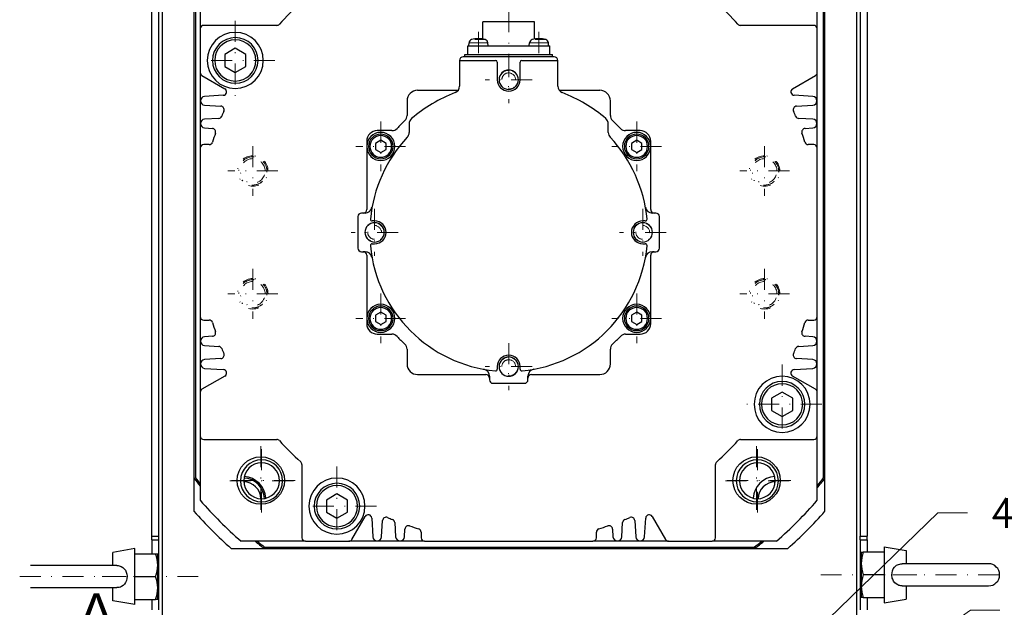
# Model space of a CAD drawing. Header units: inches. Extents: x 0 to 2382, y 0 to 1682.
# Tile 12 of 18: x 1955 to 2236, y 835 to 1002. Entities that reach past the tile are written whole.
import ezdxf

# ---------------------------------------------------------------- set-up
doc = ezdxf.new("R2010")
doc.units = ezdxf.units.IN
for name, pattern in [('CHAIN', [0.3543, 0.2362, -0.0295, 0.0591, -0.0295]), ('DASHEDBIDOT', [12.4, 3, -3, 0.2, -3, 0.2, -3]), ('DASHEDDOT2X', [12.2, 6, -3, 0.2, -3])]:
    doc.linetypes.add(name, pattern=pattern)
for name, color, linetype, lineweight in [('ATA-DIM', 8, 'Continuous', 25), ('ATA-SECTION', 3, 'CHAIN', 35), ('Layer0000', 7, 'Continuous', 25)]:
    doc.layers.add(name, color=color, linetype=linetype, lineweight=lineweight)
doc.styles.get("Standard").update_dxf_attribs({"font": 'simplex.shx'})
doc.styles.add('레이블 문자 (ISO)', font='arial.ttf')
doc.dimstyles.new('ata_A1', dxfattribs={"dimtxt": 4.2, "dimasz": 4.2, "dimexe": 2, "dimexo": 2, "dimgap": 2, "dimtad": 0, "dimtih": 1, "dimtoh": 1, "dimdec": 6, "dimdsep": 46, "dimtxsty": 'Standard', "dimcen": 0, "dimclrd": 252, "dimclre": 252, "dimclrt": 4, "dimadec": 6, "dimazin": 2, "dimtfac": 1, "dimtdec": 6, "dimtofl": 0, "dimtmove": 0, "dimatfit": 3, "dimfxl": 0, "dimtolj": 1, "dimtzin": 0, "dimlwd": 0, "dimlwe": 0, "dimarcsym": 0})

# ---------------------------------------------------------------- blocks, each defined once
blk = doc.blocks.new('*D10151')
at = {"layer": 'ATA-DIM', "color": 252, "lineweight": 0}
for p, q in [((2216.61, 861.88), (2165.56, 812.55)), ((2225.03, 861.88), (2216.61, 861.88))]:
    blk.add_line(p, q, dxfattribs=at)
at = {"layer": 'ATA-DIM', "color": 252}
blk.add_solid([(2164.59, 813.56), (2166.54, 811.55), (2159.52, 806.72)], dxfattribs=at)
at = {"layer": 'Defpoints', "color": 0}
for p in [(2159.52, 806.72), (2149.46, 796.99)]:
    blk.add_point(p, dxfattribs=at)
at = {"layer": 'ATA-DIM', "color": 4, "insert": (2268.01, 861.88), "char_height": 8.4, "attachment_point": 5}
blk.add_mtext('\\A1;4-%%c14 THRU', dxfattribs=at)
blk = doc.blocks.new('*D10148')
at = {"layer": 'ATA-DIM', "color": 252, "lineweight": 0}
for p, q in [((2225.85, 834.17), (2170.79, 795.46)), ((2234.25, 834.17), (2225.85, 834.17))]:
    blk.add_line(p, q, dxfattribs=at)
at = {"layer": 'ATA-DIM', "color": 252}
blk.add_solid([(2169.99, 796.61), (2171.6, 794.32), (2163.92, 790.63)], dxfattribs=at)
at = {"layer": 'Defpoints', "color": 0}
for p in [(2163.92, 790.63), (2024.85, 692.86)]:
    blk.add_point(p, dxfattribs=at)
at = {"layer": 'ATA-DIM', "color": 4, "insert": (2238.25, 838.37), "char_height": 8.4, "attachment_point": 1}
blk.add_mtext('\\A1;PCD %%c170', dxfattribs=at)

msp = doc.modelspace()

# ---------------------------------------------------------------- linework, layer by layer
at = {"layer": 'Layer0000', "color": 7, "linetype": 'Continuous', "lineweight": 25}
for p, q in [((1992.3857034, 855.2466216), (1992.3857034, 1036.7466216)), ((1994.3857034, 855.2466216), (1994.3857034, 1036.7466216)), ((2194.3857034, 1036.7466216), (2194.3857034, 855.2466216)), ((2196.3857034, 1036.7466216), (2196.3857034, 855.2466216)), ((1995.385703, 652.7466216), (1995.385703, 1035.7466216)), ((2193.385703, 1035.7466216), (2193.385703, 652.7466216)), ((2006.1672582, 1018.1757183), (2006.1672582, 999.8327422)), ((2182.1672582, 999.8327422), (2182.1672582, 1018.1757183)), ((2004.385703, 1011.7180443), (2004.385703, 871.7751989)), ((2004.785703, 1011.5807107), (2004.785703, 871.9125325)), ((2183.985703, 871.9125325), (2183.985703, 1011.5807107)), ((2184.385703, 871.7751989), (2184.385703, 1011.7180443)), ((2028.0273308, 1000.8327422), (2007.1672582, 1000.8327422)), ((2086.7672582, 996.9238307), (2086.7672582, 1001.8327422)), ((2094.1672582, 1001.8327422), (2086.7672582, 1001.8327422)), ((2101.5672582, 1001.8327422), (2094.1672582, 1001.8327422)), ((2101.5672582, 996.9238307), (2101.5672582, 1001.8327422)), ((2181.1672582, 1000.8327422), (2160.3071856, 1000.8327422)), ((2006.1672582, 999.8327422), (2006.1672582, 987.4100925)), ((2182.1672582, 987.4100925), (2182.1672582, 999.8327422)), ((2016.1672582, 994.2968438), (2013.1672582, 992.564793)), ((2019.1672582, 992.564793), (2016.1672582, 994.2968438)), ((2082.4672582, 992.5327422), (2082.4672582, 995.0327422)), ((2082.4672582, 995.0327422), (2105.8672582, 995.0327422)), ((2082.7872583, 995.0327434), (2082.8613829, 995.8799911)), ((2088.2872581, 995.0327434), (2088.2131335, 995.8799911)), ((2100.0472583, 995.0327434), (2100.1213829, 995.8799911)), ((2105.5472581, 995.0327434), (2105.4731335, 995.8799911)), ((2105.8672582, 992.5327422), (2105.8672582, 995.0327422)), ((2013.1672582, 992.564793), (2013.1672582, 989.1006914)), ((2019.1672582, 989.1006914), (2019.1672582, 992.564793)), ((2107.1672582, 991.8327422), (2081.1672582, 991.8327422)), ((2081.6672582, 991.8327422), (2081.6672582, 992.5327422)), ((2081.6672582, 992.5327422), (2106.6672582, 992.5327422)), ((2106.6672582, 991.8327422), (2106.6672582, 992.5327422)), ((2013.1672582, 989.1006914), (2016.1672582, 987.3686406)), ((2016.1672582, 987.3686406), (2019.1672582, 989.1006914)), ((2080.1672582, 990.8327422), (2080.1672582, 983.5175416)), ((2080.1672582, 990.8327422), (2090.4172582, 990.8327422)), ((2090.9172582, 990.3327422), (2090.9172582, 985.3327422)), ((2097.4172582, 985.3327422), (2097.4172582, 990.3327422)), ((2097.9172582, 990.8327422), (2108.1672582, 990.8327422)), ((2108.1672582, 983.5175416), (2108.1672582, 990.8327422)), ((2006.1672582, 987.4100925), (2006.1672582, 965.8327422)), ((2006.6672582, 986.5440671), (2013.1956006, 982.7749268)), ((2175.1389158, 982.7749268), (2181.6672582, 986.5440671)), ((2182.1672582, 965.8327422), (2182.1672582, 987.4100925)), ((2012.7566492, 980.9107666), (2007.4206551, 980.5844032)), ((2068.1672582, 982.3327422), (2079.7785467, 982.3327422)), ((2108.5559698, 982.3327422), (2120.1672582, 982.3327422)), ((2180.9138613, 980.5844032), (2175.5778673, 980.9107666)), ((2007.4206551, 978.0810812), (2012.0587738, 977.7974017)), ((2065.1672582, 979.3327422), (2065.1672582, 975.1381472)), ((2123.1672582, 975.1381472), (2123.1672582, 979.3327422)), ((2176.2757427, 977.7974017), (2180.9138613, 978.0810812)), ((2011.4484903, 974.3307562), (2007.4206551, 974.0844032)), ((2065.7672582, 972.7432987), (2065.7672582, 970.3031216)), ((2122.5672582, 970.3031216), (2122.5672582, 972.7432987)), ((2180.9138613, 974.0844032), (2176.8860262, 974.3307562)), ((2007.4206551, 971.5810812), (2009.6369837, 971.4455247)), ((2060.8618533, 970.8327422), (2056.6672582, 970.8327422)), ((2131.6672582, 970.8327422), (2127.4726632, 970.8327422)), ((2178.6975327, 971.4455247), (2180.9138613, 971.5810812)), ((2008.7360578, 966.8327422), (2007.1672582, 966.8327422)), ((2053.6672582, 967.8327422), (2053.6672582, 966.3327422)), ((2053.6672582, 966.3327422), (2053.6672582, 948.3327422)), ((2057.6672582, 968.064793), (2056.1672582, 967.1987676)), ((2056.1672582, 967.1987676), (2056.1672582, 965.4667168)), ((2059.1672582, 967.1987676), (2057.6672582, 968.064793)), ((2059.1672582, 965.4667168), (2059.1672582, 967.1987676)), ((2130.6672582, 968.064793), (2129.1672582, 967.1987676)), ((2129.1672582, 967.1987676), (2129.1672582, 965.4667168)), ((2132.1672582, 967.1987676), (2130.6672582, 968.064793)), ((2132.1672582, 965.4667168), (2132.1672582, 967.1987676)), ((2134.6672582, 966.3327422), (2134.6672582, 967.8327422)), ((2134.6672582, 948.3327422), (2134.6672582, 966.3327422)), ((2181.1672582, 966.8327422), (2179.5984586, 966.8327422)), ((2006.1672582, 965.8327422), (2006.1672582, 917.8327422)), ((2056.1672582, 965.4667168), (2057.6672582, 964.6006914)), ((2057.6672582, 964.6006914), (2059.1672582, 965.4667168)), ((2129.1672582, 965.4667168), (2130.6672582, 964.6006914)), ((2130.6672582, 964.6006914), (2132.1672582, 965.4667168)), ((2182.1672582, 917.8327422), (2182.1672582, 965.8327422)), ((2053.198093, 947.3327422), (2052.1672582, 947.3327422)), ((2136.1672582, 947.3327422), (2135.1364235, 947.3327422)), ((2051.1672582, 946.3327422), (2051.1672582, 937.3327422)), ((2055.9172582, 945.0827422), (2055.1972698, 945.0827422)), ((2133.1372467, 945.0827422), (2132.4172582, 945.0827422)), ((2137.1672582, 937.3327422), (2137.1672582, 946.3327422)), ((2055.1972698, 938.5827422), (2055.9172582, 938.5827422)), ((2132.4172582, 938.5827422), (2133.1372467, 938.5827422)), ((2052.1672582, 936.3327422), (2053.198093, 936.3327422)), ((2053.6672582, 935.3327422), (2053.6672582, 917.3327422)), ((2134.6672582, 917.3327422), (2134.6672582, 935.3327422)), ((2135.1364235, 936.3327422), (2136.1672582, 936.3327422)), ((2057.6672582, 919.064793), (2056.1672582, 918.1987676)), ((2059.1672582, 918.1987676), (2057.6672582, 919.064793)), ((2130.6672582, 919.064793), (2129.1672582, 918.1987676)), ((2132.1672582, 918.1987676), (2130.6672582, 919.064793)), ((2006.1672582, 917.8327422), (2006.1672582, 896.2553919)), ((2007.1672582, 916.8327422), (2008.7360578, 916.8327422)), ((2053.6672582, 917.3327422), (2053.6672582, 915.8327422)), ((2056.1672582, 918.1987676), (2056.1672582, 916.4667168)), ((2056.1672582, 916.4667168), (2057.6672582, 915.6006914)), ((2057.6672582, 915.6006914), (2059.1672582, 916.4667168)), ((2059.1672582, 916.4667168), (2059.1672582, 918.1987676)), ((2129.1672582, 918.1987676), (2129.1672582, 916.4667168)), ((2129.1672582, 916.4667168), (2130.6672582, 915.6006914)), ((2130.6672582, 915.6006914), (2132.1672582, 916.4667168)), ((2132.1672582, 916.4667168), (2132.1672582, 918.1987676)), ((2134.6672582, 915.8327422), (2134.6672582, 917.3327422)), ((2179.5984586, 916.8327422), (2181.1672582, 916.8327422)), ((2182.1672582, 896.2553919), (2182.1672582, 917.8327422)), ((2056.6672582, 912.8327422), (2060.8618533, 912.8327422)), ((2127.4726632, 912.8327422), (2131.6672582, 912.8327422)), ((2009.6369837, 912.2199597), (2007.4206551, 912.0844032)), ((2180.9138613, 912.0844032), (2178.6975327, 912.2199597)), ((2007.4206551, 909.5810812), (2011.4484903, 909.3347282)), ((2065.1672582, 908.5273372), (2065.1672582, 904.3327422)), ((2123.1672582, 904.3327422), (2123.1672582, 908.5273372)), ((2176.8860262, 909.3347282), (2180.9138613, 909.5810812)), ((2012.0587738, 905.8680827), (2007.4206551, 905.5844032)), ((2180.9138613, 905.5844032), (2176.2757427, 905.8680827)), ((2007.4206551, 903.0810812), (2012.7566492, 902.7547178)), ((2090.9172582, 903.5827422), (2090.9172582, 902.8627538)), ((2097.4172582, 902.8627538), (2097.4172582, 903.5827422)), ((2175.5778673, 902.7547178), (2180.9138613, 903.0810812)), ((2013.1956006, 900.8905576), (2006.6672582, 897.1214173)), ((2068.1672582, 901.3327422), (2087.6672582, 901.3327422)), ((2088.6672582, 900.863577), (2088.6672582, 899.8327422)), ((2089.6672582, 898.8327422), (2098.6672582, 898.8327422)), ((2099.6672582, 899.8327422), (2099.6672582, 900.863577)), ((2100.6672582, 901.3327422), (2120.1672582, 901.3327422)), ((2181.6672582, 897.1214173), (2175.1389158, 900.8905576)), ((2006.1672582, 896.2553919), (2006.1672582, 883.8327422)), ((2172.1672582, 896.2968438), (2169.1672582, 894.564793)), ((2175.1672582, 894.564793), (2172.1672582, 896.2968438)), ((2182.1672582, 883.8327422), (2182.1672582, 896.2553919)), ((2169.1672582, 894.564793), (2169.1672582, 891.1006914)), ((2175.1672582, 891.1006914), (2175.1672582, 894.564793)), ((2169.1672582, 891.1006914), (2172.1672582, 889.3686406)), ((2172.1672582, 889.3686406), (2175.1672582, 891.1006914)), ((2006.1672582, 883.8327422), (2006.1672582, 865.4897661)), ((2007.1672582, 882.8327422), (2028.0273308, 882.8327422)), ((2160.3071856, 882.8327422), (2181.1672582, 882.8327422)), ((2182.1672582, 865.4897661), (2182.1672582, 883.8327422)), ((2035.1672582, 875.6928148), (2035.1672582, 854.8327422)), ((2153.1672582, 854.8327422), (2153.1672582, 875.6928148)), ((2004.385703, 871.7751989), (2004.785703, 871.9125325)), ((2004.385703, 871.7751989), (2004.385703, 862.3740823)), ((2018.675703, 870.8235754), (2018.675703, 870.027588)), ((2170.095703, 870.027588), (2170.095703, 870.8235754)), ((2184.385703, 871.7751989), (2183.985703, 871.9125325)), ((2184.385703, 862.3740823), (2184.385703, 871.7751989)), ((2045.1672582, 867.2968438), (2042.1672582, 865.564793)), ((2042.1672582, 865.564793), (2042.1672582, 862.1006914)), ((2048.1672582, 865.564793), (2045.1672582, 867.2968438)), ((2048.1672582, 862.1006914), (2048.1672582, 865.564793)), ((2042.1672582, 862.1006914), (2045.1672582, 860.3686406)), ((2045.1672582, 860.3686406), (2048.1672582, 862.1006914)), ((2049.4559334, 854.3327422), (2053.2250736, 860.8610846)), ((2055.0892338, 860.4221332), (2055.4155972, 855.0861391)), ((2057.9189193, 855.0861391), (2058.2025987, 859.7242578)), ((2130.1319177, 859.7242578), (2130.4155972, 855.0861391)), ((2132.9189193, 855.0861391), (2133.2452826, 860.4221332)), ((2135.1094428, 860.8610846), (2138.8785831, 854.3327422)), ((2061.6692442, 859.1139743), (2061.9155972, 855.0861391)), ((2064.4189193, 855.0861391), (2064.5544757, 857.3024677)), ((2123.7800407, 857.3024677), (2123.9155972, 855.0861391)), ((2126.4189193, 855.0861391), (2126.6652722, 859.1139743)), ((1992.3857034, 855.2466216), (1994.3857034, 855.2466216)), ((1992.3857034, 854.2466216), (1992.3857034, 855.2466216)), ((1992.3857034, 854.2466216), (1994.3857034, 854.2466216)), ((1992.3857034, 854.2466216), (1992.3857034, 850.2466216)), ((1994.385703, 834.2466216), (1994.385703, 854.2466216)), ((1994.3857034, 854.2466216), (1994.3857034, 855.2466216)), ((2036.1672582, 853.8327422), (2017.8242821, 853.8327422)), ((2036.1672582, 853.8327422), (2048.589908, 853.8327422)), ((2070.1672582, 853.8327422), (2048.589908, 853.8327422)), ((2069.1672582, 856.4015418), (2069.1672582, 854.8327422)), ((2070.1672582, 853.8327422), (2118.1672582, 853.8327422)), ((2139.7446085, 853.8327422), (2118.1672582, 853.8327422)), ((2119.1672582, 854.8327422), (2119.1672582, 856.4015418)), ((2139.7446085, 853.8327422), (2152.1672582, 853.8327422)), ((2170.5102343, 853.8327422), (2152.1672582, 853.8327422)), ((2194.385703, 854.2466216), (2194.385703, 834.2466216)), ((2194.3857034, 855.2466216), (2196.3857034, 855.2466216)), ((2194.3857034, 854.2466216), (2194.3857034, 855.2466216)), ((2194.3857034, 854.2466216), (2196.3857034, 854.2466216)), ((2196.3857034, 854.2466216), (2196.3857034, 855.2466216)), ((2196.3857034, 854.2466216), (2196.3857034, 850.7466216)), ((1987.5357027, 851.7466215), (1981.235703, 850.6357616)), ((1987.535703, 843.7466216), (1987.535703, 851.7466216)), ((2015.0131637, 851.7466216), (2024.4142803, 851.7466216)), ((2024.4142803, 851.7466216), (2024.5516139, 852.1466216)), ((2024.4142803, 851.7466216), (2164.3571258, 851.7466216)), ((2024.5516139, 852.1466216), (2164.2197921, 852.1466216)), ((2164.3571258, 851.7466216), (2164.2197921, 852.1466216)), ((2164.3571258, 851.7466216), (2173.7582424, 851.7466216)), ((2201.235703, 852.2466216), (2201.235703, 844.2466216)), ((2201.2357034, 852.2466215), (2207.5357031, 851.1357616)), ((2207.535703, 851.1357616), (2207.535703, 847.3966216)), ((1981.235703, 846.8966216), (1981.235703, 850.6357616)), ((1987.535703, 850.2466216), (1993.4551465, 850.2466216)), ((1993.4551465, 850.2466216), (1994.035703, 850.2466216)), ((1994.035703, 846.9966216), (1994.035703, 850.2466216)), ((2194.385703, 848.2466216), (2194.735703, 848.2466216)), ((2194.735703, 850.7466216), (2194.735703, 847.4966216)), ((2194.735703, 850.7466216), (2195.3162596, 850.7466216)), ((2201.235703, 850.7466216), (2195.3162596, 850.7466216)), ((1982.3978783, 846.8966216), (1957.7357031, 846.8966216)), ((1994.385703, 847.7466216), (1994.035703, 847.7466216)), ((1994.035703, 840.4966216), (1994.035703, 846.9966216)), ((2194.735703, 847.4966216), (2194.735703, 840.9966216)), ((2231.035703, 847.3966216), (2206.3760608, 847.3966216)), ((1987.535703, 843.7466216), (1993.4551465, 843.7466216)), ((1987.535703, 835.7466216), (1987.535703, 843.7466216)), ((2201.235703, 844.2466216), (2195.3162596, 844.2466216)), ((2201.235703, 844.2466216), (2201.235703, 836.2466216)), ((1957.735703, 840.5966216), (1982.3953923, 840.5966216)), ((1981.235703, 836.8574816), (1981.235703, 840.5966216)), ((1994.035703, 837.2466216), (1994.035703, 840.4966216)), ((2194.385703, 840.2466216), (2194.735703, 840.2466216)), ((2194.735703, 840.9966216), (2194.735703, 837.7466216)), ((2206.3735189, 841.0966216), (2231.0357031, 841.0966216)), ((2207.535703, 841.0966216), (2207.535703, 837.3574816)), ((1987.535703, 837.2466216), (1993.4551465, 837.2466216)), ((1992.3857034, 837.2466216), (1992.3857034, 834.2466216)), ((1994.035703, 837.2466216), (1993.4551465, 837.2466216)), ((1994.385703, 839.7466216), (1994.035703, 839.7466216)), ((2195.3162596, 837.7466216), (2194.735703, 837.7466216)), ((2195.3162596, 837.7466216), (2201.235703, 837.7466216)), ((2196.3857034, 837.7466216), (2196.3857034, 834.2466216)), ((2201.2357034, 836.2466217), (2207.5357031, 837.3574816)), ((1987.5357027, 835.7466217), (1981.235703, 836.8574816))]:
    msp.add_line(p, q, dxfattribs=at)
at = {"layer": 'Layer0000', "color": 5, "linetype": 'DASHEDDOT2X', "lineweight": 18}
for p, q in [((2094.1672582, 1004.8959822), (2094.1672582, 991.9695022)), ((2016.1672582, 1002.1459822), (2016.1672582, 979.5195022)), ((2085.5372582, 998.9432311), (2085.5372582, 991.9695022)), ((2085.5372582, 998.9432311), (2085.5372582, 991.9695022)), ((2102.7972582, 998.9432311), (2102.7972582, 991.9695022)), ((2102.7972582, 998.9432311), (2102.7972582, 991.9695022)), ((2094.1672582, 992.0232491), (2094.1672582, 978.6422353)), ((2027.4804982, 990.8327422), (2004.8540182, 990.8327422)), ((2100.8577651, 985.3327422), (2087.4767513, 985.3327422)), ((2057.6672582, 973.3959822), (2057.6672582, 959.2695022)), ((2130.6672582, 973.3959822), (2130.6672582, 959.2695022)), ((2021.1672582, 966.4432023), (2021.1672582, 952.2222821)), ((2064.7304982, 966.3327422), (2050.6040182, 966.3327422)), ((2137.7304982, 966.3327422), (2123.6040182, 966.3327422)), ((2167.1672582, 966.4432023), (2167.1672582, 952.2222821)), ((2028.2777183, 959.3327422), (2014.0567982, 959.3327422)), ((2174.2777183, 959.3327422), (2160.0567982, 959.3327422)), ((2055.9172582, 948.5232491), (2055.9172582, 935.1422353)), ((2132.4172582, 948.5232491), (2132.4172582, 935.1422353)), ((2062.6077651, 941.8327422), (2049.2267513, 941.8327422)), ((2139.1077651, 941.8327422), (2125.7267513, 941.8327422)), ((2021.1672582, 931.4432023), (2021.1672582, 917.2222821)), ((2167.1672582, 931.4432023), (2167.1672582, 917.2222821)), ((2028.2777183, 924.3327422), (2014.0567982, 924.3327422)), ((2057.6672582, 924.3959822), (2057.6672582, 910.2695022)), ((2130.6672582, 924.3959822), (2130.6672582, 910.2695022)), ((2174.2777183, 924.3327422), (2160.0567982, 924.3327422)), ((2064.7304982, 917.3327422), (2050.6040182, 917.3327422)), ((2137.7304982, 917.3327422), (2123.6040182, 917.3327422)), ((2094.1672582, 910.2732491), (2094.1672582, 896.8922353)), ((2100.8577651, 903.5827422), (2087.4767513, 903.5827422)), ((2172.1672582, 904.1459822), (2172.1672582, 881.5195022)), ((2183.4804982, 892.8327422), (2160.8540182, 892.8327422)), ((2023.4565801, 880.9353041), (2023.4565801, 861.3088241)), ((2023.6750249, 880.0991835), (2023.6750249, 861.9727035)), ((2164.8779363, 880.9353041), (2164.8779363, 861.3088241)), ((2165.0963812, 880.0991835), (2165.0963812, 861.9727035)), ((2045.1672582, 875.1459822), (2045.1672582, 852.5195022)), ((2033.2698201, 871.1220641), (2013.6433401, 871.1220641)), ((2032.7382649, 871.0359435), (2014.6117849, 871.0359435)), ((2174.6911763, 871.1220641), (2155.0646963, 871.1220641)), ((2174.1596212, 871.0359435), (2156.0331412, 871.0359435)), ((2056.4804982, 863.8327422), (2033.8540182, 863.8327422)), ((1954.672463, 843.7466216), (1987.098943, 843.7466216)), ((1978.172463, 843.7466216), (1990.598943, 843.7466216)), ((1987.472463, 843.7466216), (2005.598943, 843.7466216)), ((2201.298943, 844.2466216), (2183.172463, 844.2466216)), ((2210.5989431, 844.2466216), (2198.172463, 844.2466216)), ((2234.098943, 844.2466216), (2201.672463, 844.2466216))]:
    msp.add_line(p, q, dxfattribs=at)
at = {"layer": 'Layer0000', "color": 251, "linetype": 'DASHEDBIDOT', "lineweight": 18}
for p, q in [((2082.8613829, 995.8799911), (2085.5372582, 995.8799911)), ((2087.4968856, 996.7528509), (2083.5776308, 996.7528509)), ((2088.2131335, 995.8799911), (2085.5372582, 995.8799911)), ((2100.1213829, 995.8799911), (2102.7972582, 995.8799911)), ((2104.7568856, 996.7528509), (2100.8376308, 996.7528509)), ((2105.4731335, 995.8799911), (2102.7972582, 995.8799911)), ((2018.5750249, 871.0359435), (2017.6750249, 871.0359435)), ((2029.6750249, 871.0359435), (2028.7750249, 871.0359435)), ((2159.9963812, 871.0359435), (2159.0963812, 871.0359435)), ((2171.0963812, 871.0359435), (2170.1963812, 871.0359435))]:
    msp.add_line(p, q, dxfattribs=at)
at = {"layer": 'Layer0000', "color": 7, "linetype": 'Continuous', "lineweight": 25}
for centre in [(2023.4565801, 871.1220641), (2164.8779363, 871.1220641)]:
    msp.add_circle(centre, 6.75, dxfattribs=at)
for centre, radius, start, end in [((2094.1672582, 941.8327422), 88.3, 132.213297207, 137.786702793), ((2094.1672582, 941.8327422), 88.3, 42.213297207, 47.786702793), ((2007.1672582, 999.8327422), 1, 90, 180), ((2028.0273308, 1001.8327422), 1, 270, 317.786702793), ((2160.3071856, 1001.8327422), 1, 222.213297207, 270), ((2181.1672582, 999.8327422), 1, 0, 90), ((2016.1672582, 990.8327422), 8, 90, 270), ((2016.1672582, 990.8327422), 6.5, 90, 270), ((2016.1672582, 990.8327422), 8, 270, 90), ((2016.1672582, 990.8327422), 6.5, 270, 90), ((2016.1672582, 990.8327422), 5.875, 90, 270), ((2016.1672582, 990.8327422), 5.875, 270, 90), ((2083.8575776, 995.7928354), 1, 106.257153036, 174.999996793), ((2085.5372582, 990.0327422), 7, 73.74286546, 106.257124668), ((2087.2169389, 995.7928354), 1, 5.000009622, 73.742970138), ((2101.1175776, 995.7928354), 1, 106.257153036, 174.999996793), ((2102.7972582, 990.0327422), 7, 73.74286546, 106.257124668), ((2104.4769389, 995.7928354), 1, 5.000009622, 73.742970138), ((2081.1672582, 990.8327422), 1, 90, 180), ((2107.1672582, 990.8327422), 1, 0, 90), ((2090.4172582, 990.3327422), 0.5, 0, 90), ((2097.9172582, 990.3327422), 0.5, 90, 180), ((2007.1672582, 987.4100925), 1, 180, 240), ((2094.1672582, 985.3327422), 2.75, 90, 270), ((2094.1672582, 985.3327422), 2.75, 270, 90), ((2181.1672582, 987.4100925), 1, 300, 0), ((2078.1672582, 983.5175416), 2, 290.998448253, 0), ((2094.1672582, 985.3327422), 3.25, 180, 0), ((2110.1672582, 983.5175416), 2, 180, 249.001551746), ((2007.49721, 979.3327422), 1.254, 93.5, 266.5), ((2012.6956006, 981.9089014), 1, 273.5, 60), ((2068.1672582, 979.3327422), 3, 90, 180), ((2094.1672582, 941.8327422), 42.65, 110.998448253, 130.499882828), ((2094.1672582, 941.8327422), 42.65, 49.500117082, 69.001551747), ((2120.1672582, 979.3327422), 3, 0, 90), ((2175.6389158, 981.9089014), 1, 120, 266.5), ((2180.8373065, 979.3327422), 1.254, 273.5, 86.5), ((2011.9977252, 976.7992669), 1, 336.948246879, 86.5), ((2176.3367912, 976.7992669), 1, 93.5, 203.051753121), ((2011.3874417, 975.328891), 1, 273.5, 337.969701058), ((2094.1672582, 941.8327422), 88.3, 156.948246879, 157.969701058), ((2063.1672582, 975.1381472), 2, 312.94677559, 0), ((2125.1672582, 975.1381472), 2, 180, 227.05322441), ((2094.1672582, 941.8327422), 88.3, 22.030298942, 23.051753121), ((2176.9470747, 975.328891), 1, 202.030298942, 266.5), ((2007.49721, 972.8327422), 1.254, 93.5, 266.5), ((2094.1672582, 941.8327422), 43.5, 132.94677559, 137.05322441), ((2067.7672582, 972.7432987), 2, 130.499881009, 180), ((2120.5672582, 972.7432987), 2, 0, 49.500117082), ((2094.1672582, 941.8327422), 43.5, 42.94677559, 47.05322441), ((2180.8373065, 972.8327422), 1.254, 273.5, 86.5), ((2009.5759352, 970.4473899), 1, 341.310900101, 86.5), ((2094.1672582, 941.8327422), 88.3, 161.310900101, 163.072978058), ((2056.6672582, 967.8327422), 3, 90, 180), ((2057.6672582, 966.3327422), 4, 90, 270), ((2057.6672582, 966.3327422), 3.5, 90, 270), ((2057.6672582, 966.3327422), 3.1, 90, 270), ((2057.6672582, 966.3327422), 4, 270, 90), ((2057.6672582, 966.3327422), 3.5, 270, 90), ((2057.6672582, 966.3327422), 3.1, 270, 90), ((2060.8618533, 972.8327422), 2, 270, 317.05322441), ((2063.7672582, 970.3031216), 2, 316.877337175, 0), ((2124.5672582, 970.3031216), 2, 180, 223.122664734), ((2127.4726632, 972.8327422), 2, 222.94677559, 270), ((2130.6672582, 966.3327422), 4, 90, 270), ((2130.6672582, 966.3327422), 3.5, 90, 270), ((2130.6672582, 966.3327422), 3.1, 90, 270), ((2130.6672582, 966.3327422), 4, 270, 90), ((2130.6672582, 966.3327422), 3.5, 270, 90), ((2130.6672582, 966.3327422), 3.1, 270, 90), ((2131.6672582, 967.8327422), 3, 0, 90), ((2178.7585813, 970.4473899), 1, 93.5, 198.689099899), ((2094.1672582, 941.8327422), 88.3, 16.927021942, 18.689099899), ((2007.1672582, 965.8327422), 1, 90, 180), ((2008.7360578, 967.8327422), 1, 270, 343.072978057), ((2094.1672582, 941.8327422), 39.65, 136.877337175, 174.50347159), ((2094.1672582, 941.8327422), 39.65, 5.49652841, 43.122662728), ((2179.5984586, 967.8327422), 1, 196.927021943, 270), ((2181.1672582, 965.8327422), 1, 0, 90), ((2052.1672582, 946.3327422), 1, 90, 180), ((2052.6672582, 948.3327422), 1, 270, 0), ((2053.198093, 949.3327422), 2, 270, 349.626044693), ((2135.1364235, 949.3327422), 2, 190.373955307, 270), ((2135.6672582, 948.3327422), 1, 180, 270), ((2136.1672582, 946.3327422), 1, 0, 90), ((2055.9172582, 941.8327422), 2.75, 0, 180), ((2055.1972698, 945.5827422), 0.5, 174.50347159, 270), ((2055.9172582, 941.8327422), 3.25, 270, 90), ((2132.4172582, 941.8327422), 3.25, 90, 270), ((2132.4172582, 941.8327422), 2.75, 0, 180), ((2133.1372467, 945.5827422), 0.5, 270, 5.49652841), ((2055.9172582, 941.8327422), 2.75, 180, 0), ((2132.4172582, 941.8327422), 2.75, 180, 0), ((2055.1972698, 938.0827422), 0.5, 90, 185.49652841), ((2133.1372467, 938.0827422), 0.5, 354.50347159, 90), ((2052.1672582, 937.3327422), 1, 180, 270), ((2052.6672582, 935.3327422), 1, 0, 90), ((2053.198093, 934.3327422), 2, 10.373955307, 90), ((2094.1672582, 941.8327422), 39.65, 185.49652841, 264.50347159), ((2094.1672582, 941.8327422), 39.65, 275.49652841, 354.50347159), ((2135.1364235, 934.3327422), 2, 90, 169.626044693), ((2135.6672582, 935.3327422), 1, 90, 180), ((2136.1672582, 937.3327422), 1, 270, 0), ((2057.6672582, 917.3327422), 4, 90, 270), ((2057.6672582, 917.3327422), 4, 270, 90), ((2130.6672582, 917.3327422), 4, 90, 270), ((2130.6672582, 917.3327422), 4, 270, 90), ((2057.6672582, 917.3327422), 3.5, 90, 270), ((2057.6672582, 917.3327422), 3.1, 90, 270), ((2057.6672582, 917.3327422), 3.5, 270, 90), ((2057.6672582, 917.3327422), 3.1, 270, 90), ((2130.6672582, 917.3327422), 3.5, 90, 270), ((2130.6672582, 917.3327422), 3.1, 90, 270), ((2130.6672582, 917.3327422), 3.5, 270, 90), ((2130.6672582, 917.3327422), 3.1, 270, 90), ((2007.1672582, 917.8327422), 1, 180, 270), ((2008.7360578, 915.8327422), 1, 16.927021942, 90), ((2094.1672582, 941.8327422), 88.3, 196.927021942, 198.689099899), ((2056.6672582, 915.8327422), 3, 180, 270), ((2131.6672582, 915.8327422), 3, 270, 0), ((2094.1672582, 941.8327422), 88.3, 341.310900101, 343.072978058), ((2179.5984586, 915.8327422), 1, 90, 163.072978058), ((2181.1672582, 917.8327422), 1, 270, 0), ((2009.5759352, 913.2180945), 1, 273.5, 18.689099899), ((2060.8618533, 910.8327422), 2, 42.94677559, 90), ((2127.4726632, 910.8327422), 2, 90, 137.053220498), ((2178.7585813, 913.2180945), 1, 161.310900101, 266.5), ((2007.49721, 910.8327422), 1.254, 93.5, 266.5), ((2094.1672582, 941.8327422), 43.5, 222.94677559, 227.05322459), ((2094.1672582, 941.8327422), 43.5, 312.94677559, 317.05322459), ((2180.8373065, 910.8327422), 1.254, 273.5, 86.5), ((2011.3874417, 908.3365934), 1, 22.030298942, 86.5), ((2011.9977252, 906.8662175), 1, 273.5, 23.051753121), ((2094.1672582, 941.8327422), 88.3, 202.030298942, 203.051753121), ((2063.1672582, 908.5273372), 2, 0, 47.053220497), ((2125.1672582, 908.5273372), 2, 132.94677559, 180), ((2176.3367912, 906.8662175), 1, 156.948246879, 266.5), ((2094.1672582, 941.8327422), 88.3, 336.948246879, 337.969701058), ((2176.9470747, 908.3365934), 1, 93.5, 157.969701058), ((2007.49721, 904.3327422), 1.254, 93.5, 266.5), ((2094.1672582, 903.5827422), 3.25, 0, 180), ((2094.1672582, 903.5827422), 2.75, 90, 270), ((2094.1672582, 903.5827422), 2.75, 270, 90), ((2180.8373065, 904.3327422), 1.254, 273.5, 86.5), ((2012.6956006, 901.756583), 1, 300, 86.5), ((2068.1672582, 904.3327422), 3, 180, 270), ((2086.6672582, 900.863577), 2, 0, 79.626044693), ((2090.4172582, 902.8627538), 0.5, 264.503471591, 0), ((2097.9172582, 902.8627538), 0.5, 180, 275.496528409), ((2101.6672582, 900.863577), 2, 100.373955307, 180), ((2120.1672582, 904.3327422), 3, 270, 0), ((2175.6389158, 901.756583), 1, 93.5, 240), ((2087.6672582, 900.3327422), 1, 0, 90), ((2089.6672582, 899.8327422), 1, 180, 270), ((2098.6672582, 899.8327422), 1, 270, 0), ((2100.6672582, 900.3327422), 1, 90, 180), ((2172.1672582, 892.8327422), 8, 90, 270), ((2172.1672582, 892.8327422), 6.5, 90, 270), ((2172.1672582, 892.8327422), 8, 270, 90), ((2172.1672582, 892.8327422), 6.5, 270, 90), ((2007.1672582, 896.2553919), 1, 120, 180), ((2172.1672582, 892.8327422), 5.875, 90, 270), ((2172.1672582, 892.8327422), 5.875, 270, 90), ((2181.1672582, 896.2553919), 1, 0, 60), ((2007.1672582, 883.8327422), 1, 180, 270), ((2028.0273308, 881.8327422), 1, 42.213297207, 90), ((2094.1672582, 941.8327422), 88.3, 222.213297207, 227.786702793), ((2094.1672582, 941.8327422), 88.3, 312.213297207, 317.786702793), ((2160.3071856, 881.8327422), 1, 90, 137.786702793), ((2181.1672582, 883.8327422), 1, 270, 0), ((2023.6750249, 871.0359435), 6, 0, 180), ((2034.1672582, 875.6928148), 1, 0, 47.786702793), ((2154.1672582, 875.6928148), 1, 132.213297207, 180), ((2165.0963812, 871.0359435), 6, 0, 180), ((2023.6750249, 871.0359435), 5.1, 0, 180), ((2165.0963812, 871.0359435), 5.1, 0, 180), ((2094.385703, 941.7466216), 114, 217.863646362, 219.299475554), ((2094.385703, 941.7466216), 113.6, 217.932790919, 219.052333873), ((2023.6750249, 871.0359435), 6, 180, 0), ((2023.6750249, 871.0359435), 5.1, 180, 0), ((2018.3717241, 865.7326426), 5.1, 2.332074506, 87.667925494), ((2018.3717241, 865.7326426), 6.1, 2.489920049, 87.510079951), ((2018.3717241, 865.7326426), 6.5, 3.02932315, 86.97067685), ((2045.1672582, 863.8327422), 8, 90, 270), ((2045.1672582, 863.8327422), 8, 270, 90), ((2165.0963812, 871.0359435), 6, 180, 0), ((2165.0963812, 871.0359435), 5.1, 180, 0), ((2170.399682, 865.7326426), 6.5, 93.02932315, 176.97067685), ((2170.399682, 865.7326426), 5.1, 92.332074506, 177.667925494), ((2094.385703, 941.7466216), 113.6, 320.599222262, 322.067209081), ((2094.385703, 941.7466216), 114, 320.355113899, 322.136353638), ((2045.1672582, 863.8327422), 6.5, 90, 270), ((2045.1672582, 863.8327422), 5.875, 90, 270), ((2045.1672582, 863.8327422), 6.5, 270, 90), ((2045.1672582, 863.8327422), 5.875, 270, 90), ((2094.1672582, 941.8327422), 116.5, 220.942743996, 229.057256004), ((2094.1672582, 941.8327422), 116.5, 310.942743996, 319.057256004), ((2094.385703, 941.7466216), 120, 221.409622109, 228.590377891), ((2094.385703, 941.7466216), 120, 311.409622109, 318.590377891), ((2054.091099, 860.3610846), 1, 3.5, 150), ((2059.2007335, 859.6632092), 1, 66.94824688, 176.5), ((2094.1672582, 941.8327422), 88.3, 246.948246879, 247.969701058), ((2060.6711094, 859.0529257), 1, 3.5, 67.969701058), ((2127.663407, 859.0529257), 1, 112.030298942, 176.5), ((2094.1672582, 941.8327422), 88.3, 292.030298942, 293.051753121), ((2129.1337829, 859.6632092), 1, 3.5, 113.05175312), ((2134.2434174, 860.3610846), 1, 30, 176.5), ((2065.5526105, 857.2414192), 1, 71.310900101, 176.5), ((2094.1672582, 941.8327422), 88.3, 251.310900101, 253.072978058), ((2068.1672582, 856.4015418), 1, 0, 73.072978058), ((2120.1672582, 856.4015418), 1, 106.927021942, 180), ((2094.1672582, 941.8327422), 88.3, 286.927021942, 288.689099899), ((2122.7819059, 857.2414192), 1, 3.5, 108.689099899), ((2094.385703, 941.7466216), 114, 230.459464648, 232.136353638), ((2094.385703, 941.7466216), 113.6, 230.704484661, 232.067209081), ((2036.1672582, 854.8327422), 1, 180, 270), ((2048.589908, 854.8327422), 1, 270, 330), ((2056.6672582, 855.162694), 1.254, 183.5, 356.5), ((2063.1672582, 855.162694), 1.254, 183.5, 356.5), ((2070.1672582, 854.8327422), 1, 180, 270), ((2118.1672582, 854.8327422), 1, 270, 0), ((2125.1672582, 855.162694), 1.254, 183.5, 356.5), ((2131.6672582, 855.162694), 1.254, 183.5, 356.5), ((2139.7446085, 854.8327422), 1, 210, 270), ((2152.1672582, 854.8327422), 1, 270, 0), ((2094.385703, 941.7466216), 113.6, 307.932790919, 309.295515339), ((2094.385703, 941.7466216), 114, 307.863646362, 309.540535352), ((1983.8694673, 846.8574517), 10.1671883, 0.784297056, 19.471860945), ((2204.9019388, 847.3574517), 10.1671883, 160.528139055, 179.215702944), ((1983.8694673, 847.1357915), 10.1671883, 340.528139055, 359.215702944), ((2204.9019388, 847.6357915), 10.1671883, 180.784297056, 199.471860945), ((2231.035703, 844.2466216), 3.15, 270.000001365, 90.000000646), ((1983.8694673, 840.3574517), 10.1671883, 0.784297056, 19.471860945), ((2204.9019388, 840.8574517), 10.1671883, 160.528139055, 179.215702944), ((1983.8694673, 840.6357915), 10.1671883, 340.528139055, 359.215702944), ((2204.9019388, 841.1357915), 10.1671883, 180.784297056, 199.471860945)]:
    msp.add_arc(centre, radius, start, end, dxfattribs=at)
at = {"layer": 'Layer0000', "color": 251, "linetype": 'DASHEDBIDOT', "lineweight": 18}
for centre, radius, start, end in [((2094.1672582, 985.3327422), 2.6758753, 90, 270), ((2094.1672582, 985.3327422), 1.9596274, 90, 0.000000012), ((2094.1672582, 985.3327422), 2.6758753, 0.000000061, 90), ((2094.1672582, 985.3327422), 1.9596274, 0.000000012, 90), ((2094.1672582, 985.3327422), 2.6758753, 270, 0.000000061), ((2021.1672582, 959.3327422), 4.3471744, 90, 0), ((2021.1672582, 959.3327422), 4.0472201, 90, 270), ((2021.1672582, 959.3327422), 4.3471744, 0, 90), ((2021.1672582, 959.3327422), 4.0472201, 0, 90), ((2167.1672582, 959.3327422), 4.3471744, 90, 0), ((2167.1672582, 959.3327422), 4.0472201, 90, 270), ((2167.1672582, 959.3327422), 4.3471744, 0, 90), ((2167.1672582, 959.3327422), 4.0472201, 0, 90), ((2021.1672582, 959.3327422), 4.0085752, 90, 270), ((2021.1672582, 959.3327422), 3.5086514, 90, 0), ((2021.1672582, 959.3327422), 4.0085752, 0.00000006, 90), ((2021.1672582, 959.3327422), 3.5086514, 0, 90), ((2167.1672582, 959.3327422), 4.0085752, 90, 270), ((2167.1672582, 959.3327422), 3.5086514, 90, 0), ((2167.1672582, 959.3327422), 4.0085752, 0.00000006, 90), ((2167.1672582, 959.3327422), 3.5086514, 0, 90), ((2021.1672582, 959.3327422), 4.0085752, 270, 0.00000006), ((2021.1672582, 959.3327422), 4.0472201, 270, 0), ((2167.1672582, 959.3327422), 4.0085752, 270, 0.00000006), ((2167.1672582, 959.3327422), 4.0472201, 270, 0), ((2055.9172582, 941.8327422), 2.6758753, 0, 180), ((2055.9172582, 941.8327422), 1.9596274, 0.000000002, 180), ((2132.4172582, 941.8327422), 2.6758753, 0, 180), ((2132.4172582, 941.8327422), 1.9596274, 0.000000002, 180), ((2055.9172582, 941.8327422), 2.6758753, 180, 0), ((2055.9172582, 941.8327422), 1.9596274, 180, 0.000000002), ((2132.4172582, 941.8327422), 2.6758753, 180, 0), ((2132.4172582, 941.8327422), 1.9596274, 180, 0.000000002), ((2021.1672582, 924.3327422), 4.3471744, 90, 0), ((2021.1672582, 924.3327422), 4.0472201, 90, 270), ((2021.1672582, 924.3327422), 4.0085752, 90, 270), ((2021.1672582, 924.3327422), 3.5086514, 90, 0), ((2021.1672582, 924.3327422), 4.3471744, 0, 90), ((2021.1672582, 924.3327422), 4.0472201, 0, 90), ((2021.1672582, 924.3327422), 4.0085752, 0.00000006, 90), ((2021.1672582, 924.3327422), 3.5086514, 0, 90), ((2167.1672582, 924.3327422), 4.3471744, 90, 0), ((2167.1672582, 924.3327422), 4.0472201, 90, 270), ((2167.1672582, 924.3327422), 4.0085752, 90, 270), ((2167.1672582, 924.3327422), 3.5086514, 90, 0), ((2167.1672582, 924.3327422), 4.3471744, 0, 90), ((2167.1672582, 924.3327422), 4.0472201, 0, 90), ((2167.1672582, 924.3327422), 4.0085752, 0.00000006, 90), ((2167.1672582, 924.3327422), 3.5086514, 0, 90), ((2021.1672582, 924.3327422), 4.0085752, 270, 0.00000006), ((2021.1672582, 924.3327422), 4.0472201, 270, 0), ((2167.1672582, 924.3327422), 4.0085752, 270, 0.00000006), ((2167.1672582, 924.3327422), 4.0472201, 270, 0), ((2094.1672582, 903.5827422), 2.6758753, 90, 270), ((2094.1672582, 903.5827422), 1.9596274, 90, 0.000000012), ((2094.1672582, 903.5827422), 2.6758753, 0.000000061, 90), ((2094.1672582, 903.5827422), 1.9596274, 0.000000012, 90), ((2094.1672582, 903.5827422), 2.6758753, 270, 0.000000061)]:
    msp.add_arc(centre, radius, start, end, dxfattribs=at)
at = {"layer": 'Layer0000', "color": 7, "linetype": 'Continuous', "lineweight": 25}
for points, knots in [([(1982.3977089, 846.8966386), (1982.8298756, 846.896511), (1983.2471075, 846.8119886), (1984.2990562, 846.3270618), (1984.8077278, 845.7389714), (1985.3565575, 844.2691561), (1985.3754835, 843.3975798), (1984.8877999, 841.8692109), (1984.3853984, 841.2337587), (1983.3031865, 840.6933378), (1982.8573267, 840.5964528), (1982.3961697, 840.59661)], [0.1196392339, 0.1196392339, 0.1196392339, 0.1196392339, 0.2521654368, 0.2521654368, 0.4893775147, 0.4893775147, 0.7353053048, 0.7353053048, 0.9807252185, 0.9807252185, 1.1221953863, 1.1221953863, 1.1221953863, 1.1221953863]), ([(2203.4691773, 844.2466216), (2203.4690844, 845.0371722), (2203.7206713, 845.8174465), (2204.4350579, 846.6917934), (2204.7309789, 846.9317518), (2205.4682279, 847.2999096), (2205.9140986, 847.3967945), (2206.3752655, 847.3966332)], [0.62083163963, 0.62083163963, 0.62083163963, 0.62083163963, 0.85863229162, 0.85863229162, 0.98072521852, 0.98072521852, 1.12219836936, 1.12219836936, 1.12219836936, 1.12219836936]), ([(2206.3736917, 841.0966046), (2205.9415268, 841.0967329), (2205.524297, 841.1812553), (2204.4723499, 841.6661814), (2203.9636783, 842.2542718), (2203.5448866, 843.3758336), (2203.4692287, 843.8096121), (2203.4691773, 844.2466216)], [0.11963980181, 0.11963980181, 0.11963980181, 0.11963980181, 0.25216543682, 0.25216543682, 0.48937751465, 0.48937751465, 0.62083163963, 0.62083163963, 0.62083163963, 0.62083163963])]:
    msp.add_open_spline(points, degree=3, knots=knots, dxfattribs=at)

# ---------------------------------------------------------------- texts
at = {"layer": 'ATA-SECTION', "insert": (1971.6334558, 828.463137), "char_height": 10.4999995, "attachment_point": 7, "style": '레이블 문자 (ISO)'}
msp.add_mtext('A', dxfattribs=at)

# ---------------------------------------------------------------- dimensions: what is measured, and where the dimension line sits
at = {"layer": 'ATA-DIM'}
for p1, p2, text, picture, middle in [((2149.4561508, 796.9862779), (2159.523408, 806.7151181), '4-<> THRU', '*D10151', (2268.0068819, 861.8796963)), ((2024.849674, 692.8616478), (2163.9217321, 790.6315954), 'PCD <>', '*D10148', (2268.4506304, 834.168631))]:
    dim = msp.add_diameter_dim_2p(p1=p1, p2=p2, text=text, dimstyle='ata_A1', override={"dimscale": 2, "dimtfac": 0.5}, dxfattribs=at)
    dim.commit()
    dim.dimension.update_dxf_attribs({"geometry": picture, "text_midpoint": middle, "dimtype": 163})

doc.saveas('drawing.dxf')
